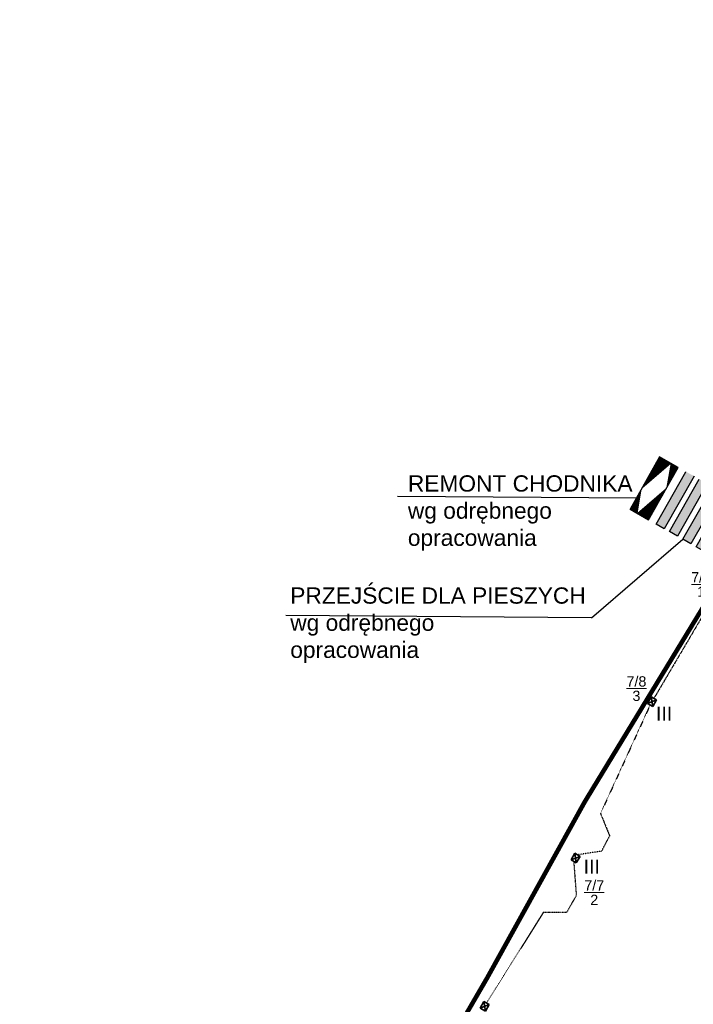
# Model space of a CAD drawing. Header units: millimetres. Extents: x 6567289036 to 6568990308, y 5976640423 to 5977332400.
# Tile 49 of 216: x 6567997284 to 6568042006, y 5976951801 to 5977017132. Entities that reach past the tile are written whole.
import ezdxf

# ---------------------------------------------------------------- set-up
doc = ezdxf.new("R2010")
doc.units = ezdxf.units.MM
for name, pattern in [('ACAD_ISO03W100', [30, 12, -18]), ('ACAD_ISO04W100', [30, 24, -3, 0, -3]), ('ACAD_ISO10W100', [18, 12, -3, 0, -3]), ('HIDDEN2', [4.762499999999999, 3.175, -1.5875])]:
    doc.linetypes.add(name, pattern=pattern)
for name, color, linetype, lineweight in [('_ZAKRES_OPRACOWANIA', 182, 'HIDDEN2', 50), ('OBSZAR WPISANY DO REJESTRU ZABYTKÓW', 10, 'FENCELINE1', 35), ('proj. kabel', 1, 'ACAD_ISO03W100', 30), ('proj. opis', 1, 'Continuous', 20), ('proj. oprawy dogruntowe', 1, 'Continuous', 35), ('proj. oświetlenie - beton', 1, 'Continuous', 35)]:
    doc.layers.add(name, color=color, linetype=linetype, lineweight=lineweight)
doc.styles.get("Standard").update_dxf_attribs({"font": 'arial.ttf'})
doc.linetypes.add('FENCELINE1', pattern='A,6.349999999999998,-2.54,[133,ltypeshp.shx,S=2.54,R=0,X=-2.54,Y=0],-2.54,25.4', length=36.83)
picture_1 = doc.add_image_def('image2.jpg', size_in_pixel=(6997, 9782))

# ---------------------------------------------------------------- blocks, each defined once
blk = doc.blocks.new('A$C56FA647F')
at = {"lineweight": 9}
h = blk.add_hatch(color=18, dxfattribs=at)
h.dxf.hatch_style = 1
h.paths.add_polyline_path([(748.3185806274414, 4178.675644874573), (225.6166667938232, 4477.058611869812), (-1751.832307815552, 1000.028715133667), (-1229.605746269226, 701.9171009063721)])
h.paths.add_polyline_path([(-122.3546981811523, 4675.697120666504), (-648.8519134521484, 4976.246625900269), (-2628.78874874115, 1495.639484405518), (-2106.562187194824, 1197.527871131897)])
h.paths.add_polyline_path([(-1013.072768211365, 5184.161110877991), (-1539.570158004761, 5484.710717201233), (-3521.696290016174, 2000.264995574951), (-2999.469727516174, 1702.153382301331)])
h.paths.add_polyline_path([(-1889.511070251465, 5684.47353553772), (-2429.648736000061, 5977.688982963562), (-4398.652729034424, 2495.875765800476), (-3876.426166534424, 2197.764151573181)])
at = {"color": 6, "lineweight": 9}
blk.add_line((-4398.652729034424, 2495.875765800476), (-2429.648736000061, 5977.688982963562), dxfattribs=at)
for points in [[(-1887.875990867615, 5683.540154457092), (-3876.426166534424, 2197.764151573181), (-4398.652729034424, 2495.875765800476), (-2429.648736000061, 5977.688982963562)], [(-1013.072768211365, 5184.161111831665), (-2999.469727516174, 1702.153382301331), (-3521.696290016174, 2000.264995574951), (-1539.570158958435, 5484.710715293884)], [(-122.3546981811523, 4675.697120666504), (-2106.562187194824, 1197.527871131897), (-2628.78874874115, 1495.639484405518), (-648.8519134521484, 4976.246625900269)], [(225.6166667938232, 4477.058611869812), (748.3185806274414, 4178.675644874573), (-1229.605746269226, 701.9171009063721), (-1751.832307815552, 1000.028715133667), (225.6166667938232, 4477.058611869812)]]:
    blk.add_lwpolyline(points)
blk = doc.blocks.new('oświetlenie beton')
at = {"layer": 'proj. oświetlenie - beton'}
for p, q in [((-0.2499999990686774, 0.1999999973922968), (0.2500000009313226, 0.2000000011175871)), ((-0.2500000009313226, -0.2000000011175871), (-0.2499999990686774, 0.1999999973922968)), ((0.2500000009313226, 0.2000000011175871), (-0.2500000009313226, -0.2000000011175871)), ((-0.2499999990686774, 0.1999999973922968), (0.2500000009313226, -0.2000000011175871)), ((0.2500000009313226, 0.2000000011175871), (0.2500000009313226, -0.2000000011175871)), ((0.2500000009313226, -0.2000000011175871), (-0.2500000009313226, -0.2000000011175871))]:
    blk.add_line(p, q, dxfattribs=at)
blk = doc.blocks.new('A$C46B91495')
at = {"layer": 'proj. kabel', "ltscale": 0.03}
for points in [[(-17350.26486778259, 85028.2179403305), (-21637.60058689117, 77763.03844833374)], [(-21886.63759422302, 77329.46976280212), (-25184.38753223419, 70122.49972057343)], [(-25184.38753223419, 70122.49972057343), (-24583.31387615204, 68651.87392520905)], [(-24583.31387615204, 68651.87392520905), (-25122.20063209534, 67616.22836589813)], [(-25122.20063209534, 67616.22836589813), (-26712.68634605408, 67381.23467159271)], [(-26962.6863451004, 66948.22196769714), (-26791.39431285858, 64687.22649765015)], [(-26791.39431285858, 64687.22649765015), (-27437.10879421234, 63563.17057609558)], [(-28978.49073314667, 63563.17057609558), (-32749.59783267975, 57542.9069890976)], [(-27437.10879421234, 63563.17057609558), (-28978.49073314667, 63563.17057609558)]]:
    blk.add_lwpolyline(points, dxfattribs=at)
at = {"layer": 'proj. oświetlenie - beton', "xscale": 1000, "yscale": 1000, "zscale": 1000, "rotation": 59.99999999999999}
for p in [(-21761.65860366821, 77545.98824214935), (-26837.68634700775, 67164.72831916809), (-32875.0264043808, 57326.64807510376)]:
    blk.add_blockref('oświetlenie beton', p, dxfattribs=at)
at = {"layer": 'proj. opis', "linetype": 'Continuous', "char_height": 975.0000000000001, "width": 9388.931304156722, "attachment_point": 1}
for s, insert in [('\\A1;{\\H1x;\\W9.92023;  \\H0.7x;\\W1;\\S7\\/9/1;}', (-26658.54228591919, 86140.50057220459)), ('\\A1;{\\H1x;\\W9.92023;  \\H0.7x;\\W1;\\S7\\/8/3;}', (-30968.87589550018, 79229.1993637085)), ('\\A1;{\\H1x;\\W9.92023;  \\H0.7x;\\W1;\\S7\\/7/2;}', (-33769.31420230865, 65691.97485351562))]:
    blk.add_mtext(s, dxfattribs=dict(at, insert=insert))
at = {"layer": 'proj. oprawy dogruntowe', "char_height": 927.4523207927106, "attachment_point": 1}
for insert in [(-21500.09951019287, 77216.39674568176), (-26300.53469181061, 67067.4007062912)]:
    blk.add_mtext_dynamic_manual_height_columns('III', width=3.312646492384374, gutter_width=1, heights=[0], dxfattribs=dict(at, insert=insert))

msp = doc.modelspace()

# ---------------------------------------------------------------- hatches: boundary and pattern name
at = {"lineweight": 9}
h = msp.add_hatch(dxfattribs=at)
h.set_pattern_fill('ANSI31', color=6, scale=50, angle=75.00000000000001)
h.set_pattern_definition([(120, (733.5809936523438, 1297.200008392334), (-137.4815328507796, -79.375), [])])
h.paths.add_polyline_path([(6568041005.437002, 5976987427.422092), (6568039768.329161, 5976988127.020299), (6568037803.310456, 5976984652.254317), (6568039040.418299, 5976983952.656111)])

# ---------------------------------------------------------------- linework, layer by layer
at = {"color": 6, "lineweight": 30}
for p, q in [((6568038245.90696, 5976985378.917845), (6568022363.745439, 5976985495.080518)), ((6568035237.476162, 5976977445.996967), (6568041316.170505, 5976982657.033466)), ((6568035237.476162, 5976977445.996967), (6568014948.176882, 5976977594.393597))]:
    msp.add_line(p, q, dxfattribs=at)
msp.add_lwpolyline([(6568041005.437002, 5976987427.422092), (6568039768.329161, 5976988127.020299), (6568037803.310456, 5976984652.254317), (6568039040.418299, 5976983952.656111), (6568041005.437002, 5976987427.422092)], dxfattribs=at)
at = {"layer": '_ZAKRES_OPRACOWANIA', "linetype": 'ACAD_ISO10W100', "ltscale": 0.3, "const_width": 300}
msp.add_lwpolyline([(6568032239.999999, 5976852049.999994), (6568025329.99998, 5976856729.999994), (6568023636.608104, 5976858270.489439), (6568041829.99999, 5976885390.000004), (6568003479.99999, 5976910719.999994), (6568013629.589919, 5976928375.224607), (6568014495.843036, 5976929754.15974), (6568028338.514824, 5976953585.160838), (6568034799.999999, 5976965239.999994), (6568044391.524034, 5976981002.424018), (6568045959.99999, 5976984620.000004), (6568048339.99999, 5976988730.000004), (6568057050.562544, 5977004454.047427), (6568062589.99999, 5977013369.999994), (6568072720.000009, 5977030929.999994), (6568073869.99999, 5977032920.000013), (6568101809.99999, 5977008099.999994), (6568113540.000009, 5976997390.000004)], dxfattribs=at)
at = {"layer": 'OBSZAR WPISANY DO REJESTRU ZABYTKÓW', "linetype": 'ACAD_ISO04W100'}
for points in [[(6568003480.035958, 5976910720.062562), (6568010130, 5976922290), (6568013629.589919, 5976928375.224607), (6568014495.843036, 5976929754.15974), (6568028338.514824, 5976953585.160838), (6568034800.000064, 5976965240.000111), (6568044391.524034, 5976981002.424018), (6568045963.772032, 5976984626.552579)], [(6568003480.03604, 5976910720.062705), (6568010130, 5976922290), (6568013629.589919, 5976928375.224607), (6568014495.843036, 5976929754.15974), (6568028338.514824, 5976953585.160838), (6568034800.000073, 5976965240.000129), (6568044391.524034, 5976981002.424018), (6568045960.795306, 5976984619.691043)]]:
    msp.add_lwpolyline(points, dxfattribs=at)

# ---------------------------------------------------------------- block references
at = {"color": 6, "lineweight": 30}
msp.add_blockref('A$C46B91495', (6568061027.855131, 5976894337.381658), dxfattribs=at)
at = {"color": 6, "lineweight": 9}
msp.add_blockref('A$C56FA647F', (6568043944.959253, 5976981161.393982), dxfattribs=at)

# ---------------------------------------------------------------- texts
at = {"color": 6, "lineweight": 30, "char_height": 1080, "attachment_point": 1}
for s, width, insert in [('{\\W2.576449; }REMONT CHODNIKA\\P{\\W2.576449; }wg odrębnego \\P{\\W2.576449; }opracowania', 19758.34462451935, (6568021975.125424, 5976986900.556597)), ('{\\W2.576449; }PRZEJŚCIE DLA PIESZYCH\\P{\\W2.576449; }wg odrębnego \\P{\\W2.576449; }opracowania', 26393.89705848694, (6568014168.134986, 5976979463.975399))]:
    msp.add_mtext_dynamic_manual_height_columns(s, width=width, gutter_width=12.5, heights=[0], dxfattribs=dict(at, insert=insert))

# ---------------------------------------------------------------- pictures from other files: only their frames are drawn
at = {"color": 6, "lineweight": 30}
image = msp.add_image(picture_1, insert=(6567921000, 5976718000), size_in_units=(296499.99999999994, 414515.22080891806), dxfattribs=at)
image.dxf.flags = 7

doc.saveas('drawing.dxf')
